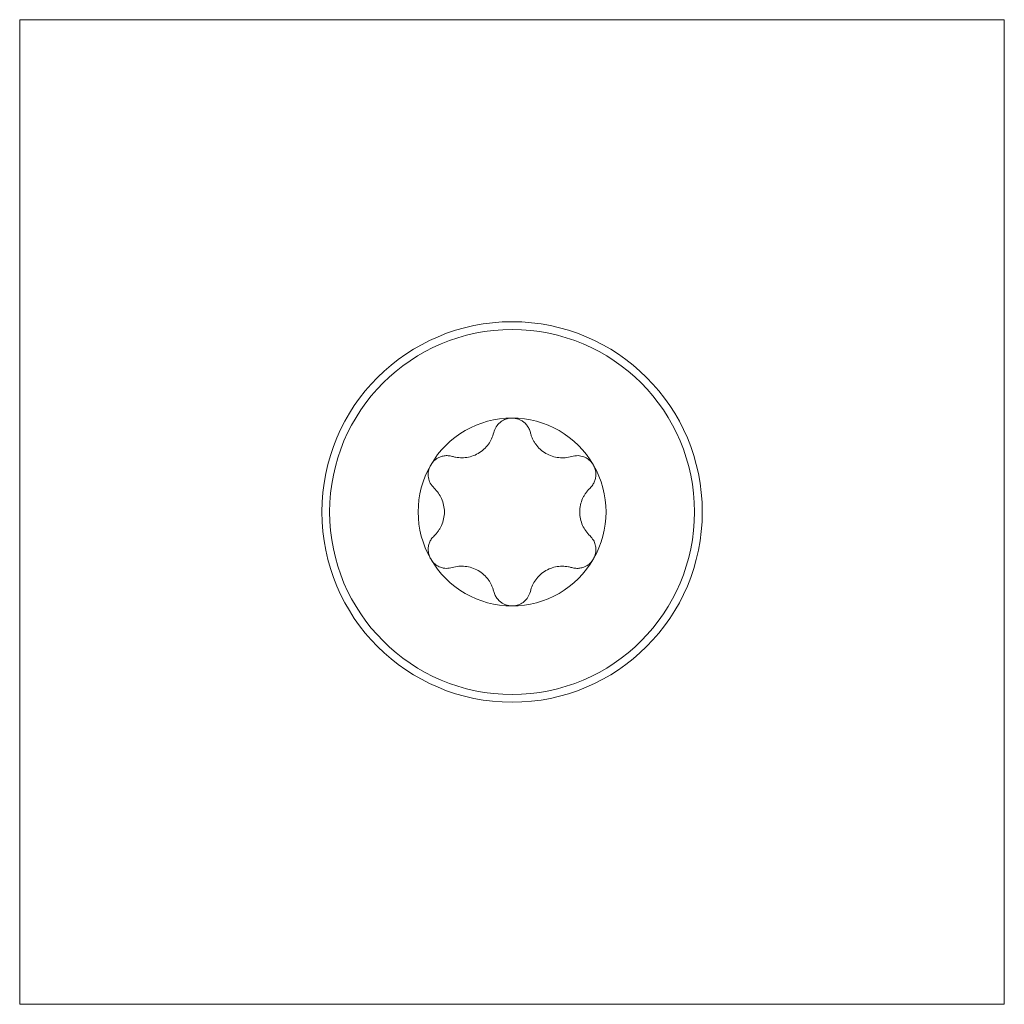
# Model space of a CAD drawing. Header units: millimetres. Extents: x 35 to 1401, y 51 to 818.
# Tile 22 of 22: x 1380 to 1401, y 509 to 529. Entities that reach past the tile are written whole.
import ezdxf

# ---------------------------------------------------------------- set-up
doc = ezdxf.new("R2010")
doc.units = ezdxf.units.MM
doc.layers.add('1', color=7, linetype='Continuous', true_color=0xffffff)

msp = doc.modelspace()

# ---------------------------------------------------------------- linework, layer by layer
at = {"layer": '1', "color": 8, "linetype": 'Continuous', "lineweight": 18}
for p, q in [((1380.19, 508.776), (1380.19, 529.476)), ((1400.893, 529.476), (1380.19, 529.476)), ((1400.893, 529.476), (1400.893, 508.776)), ((1380.19, 508.776), (1400.893, 508.776))]:
    msp.add_line(p, q, dxfattribs=at)
at = {"layer": '1', "color": 155, "linetype": 'Continuous', "lineweight": 18}
for radius in [4, 3.836]:
    msp.add_circle((1390.543, 519.126), radius, dxfattribs=at)
for start, end in [(90, 150), (30, 90), (150, 210), (330, 30), (210, 270), (270, 330)]:
    msp.add_arc((1390.543, 519.126), 1.975, start, end, dxfattribs=at)
for points, knots in [([(1390.543, 521.101), (1390.525, 521.1), (1390.489, 521.098), (1390.436, 521.087), (1390.384, 521.069), (1390.335, 521.043), (1390.271, 520.997), (1390.199, 520.918), (1390.173, 520.839), (1390.158, 520.797)], [0, 0, 0, 0, 0.096922, 0.195101, 0.294912, 0.39671, 0.500831, 0.734802, 1, 1, 1, 1]), ([(1390.927, 520.797), (1390.923, 520.811), (1390.915, 520.84), (1390.898, 520.881), (1390.876, 520.919), (1390.852, 520.953), (1390.825, 520.983), (1390.788, 521.017), (1390.739, 521.05), (1390.677, 521.079), (1390.61, 521.097), (1390.565, 521.099), (1390.543, 521.101)], [0, 0, 0, 0, 0.092075, 0.180545, 0.26547, 0.346919, 0.42497, 0.499712, 0.62934, 0.755475, 0.878789, 1, 1, 1, 1]), ([(1389.288, 520.294), (1389.31, 520.288), (1389.354, 520.276), (1389.422, 520.267), (1389.489, 520.264), (1389.58, 520.269), (1389.697, 520.293), (1389.833, 520.352), (1389.953, 520.441), (1390.049, 520.547), (1390.12, 520.667), (1390.145, 520.752), (1390.158, 520.797)], [0, 0, 0, 0, 0.066478, 0.129788, 0.190688, 0.25002, 0.374813, 0.499064, 0.623797, 0.749207, 0.869753, 1, 1, 1, 1]), ([(1390.927, 520.797), (1390.933, 520.774), (1390.945, 520.73), (1390.971, 520.666), (1391.002, 520.607), (1391.052, 520.531), (1391.131, 520.442), (1391.25, 520.353), (1391.387, 520.293), (1391.527, 520.264), (1391.667, 520.262), (1391.753, 520.283), (1391.798, 520.294)], [0, 0, 0, 0, 0.066479, 0.129789, 0.190689, 0.250022, 0.374814, 0.499065, 0.623798, 0.749207, 0.869753, 1, 1, 1, 1]), ([(1389.288, 520.294), (1389.273, 520.298), (1389.244, 520.305), (1389.2, 520.31), (1389.157, 520.311), (1389.115, 520.307), (1389.075, 520.299), (1389.028, 520.284), (1388.974, 520.258), (1388.918, 520.218), (1388.869, 520.17), (1388.845, 520.132), (1388.832, 520.113)], [0, 0, 0, 0, 0.092077, 0.180547, 0.265473, 0.346923, 0.424976, 0.499719, 0.629345, 0.755478, 0.87879, 1, 1, 1, 1]), ([(1392.253, 520.113), (1392.244, 520.128), (1392.224, 520.159), (1392.188, 520.199), (1392.146, 520.235), (1392.099, 520.264), (1392.028, 520.296), (1391.923, 520.319), (1391.841, 520.303), (1391.798, 520.294)], [0, 0, 0, 0, 0.096896, 0.195048, 0.294831, 0.396599, 0.500688, 0.734723, 1, 1, 1, 1]), ([(1388.832, 520.113), (1388.824, 520.097), (1388.807, 520.065), (1388.791, 520.013), (1388.781, 519.96), (1388.778, 519.904), (1388.786, 519.826), (1388.819, 519.724), (1388.874, 519.662), (1388.903, 519.628)], [0, 0, 0, 0, 0.096926, 0.195109, 0.294924, 0.396726, 0.500852, 0.734813, 1, 1, 1, 1]), ([(1392.182, 519.628), (1392.193, 519.639), (1392.214, 519.66), (1392.24, 519.696), (1392.262, 519.733), (1392.28, 519.771), (1392.292, 519.81), (1392.301, 519.847), (1392.305, 519.882), (1392.307, 519.939), (1392.298, 520.019), (1392.268, 520.082), (1392.253, 520.113)], [0, 0, 0, 0, 0.092159, 0.180708, 0.265709, 0.34723, 0.42535, 0.500157, 0.562739, 0.624486, 0.815014, 1, 1, 1, 1]), ([(1388.903, 518.623), (1388.92, 518.639), (1388.952, 518.672), (1388.994, 518.726), (1389.03, 518.782), (1389.071, 518.864), (1389.109, 518.977), (1389.126, 519.124), (1389.109, 519.273), (1389.065, 519.408), (1388.996, 519.53), (1388.935, 519.595), (1388.903, 519.628)], [0, 0, 0, 0, 0.066466, 0.129767, 0.190658, 0.249983, 0.374774, 0.499032, 0.623773, 0.749191, 0.869744, 1, 1, 1, 1]), ([(1392.182, 519.628), (1392.166, 519.612), (1392.133, 519.579), (1392.091, 519.525), (1392.055, 519.469), (1392.014, 519.388), (1391.977, 519.275), (1391.965, 519.176), (1391.965, 519.077), (1391.977, 518.977), (1392.021, 518.842), (1392.089, 518.72), (1392.15, 518.656), (1392.182, 518.623)], [0, 0, 0, 0, 0.066466, 0.129765, 0.190656, 0.249981, 0.374771, 0.499028, 0.500163, 0.624646, 0.749772, 0.870056, 1, 1, 1, 1]), ([(1388.903, 518.623), (1388.893, 518.612), (1388.872, 518.591), (1388.845, 518.555), (1388.823, 518.518), (1388.806, 518.48), (1388.793, 518.441), (1388.781, 518.385), (1388.777, 518.311), (1388.792, 518.22), (1388.819, 518.165), (1388.832, 518.138)], [0, 0, 0, 0, 0.092157, 0.180704, 0.265703, 0.347222, 0.42534, 0.500146, 0.672027, 0.838095, 1, 1, 1, 1]), ([(1392.253, 518.138), (1392.261, 518.153), (1392.277, 518.183), (1392.293, 518.232), (1392.304, 518.284), (1392.308, 518.352), (1392.297, 518.439), (1392.256, 518.541), (1392.208, 518.595), (1392.182, 518.623)], [0, 0, 0, 0, 0.092048, 0.185304, 0.280092, 0.376718, 0.564791, 0.772096, 1, 1, 1, 1]), ([(1388.832, 518.138), (1388.842, 518.123), (1388.861, 518.092), (1388.898, 518.052), (1388.939, 518.017), (1388.986, 517.987), (1389.058, 517.955), (1389.163, 517.932), (1389.244, 517.948), (1389.288, 517.957)], [0, 0, 0, 0, 0.096896, 0.195048, 0.294831, 0.396599, 0.500688, 0.734723, 1, 1, 1, 1]), ([(1390.158, 517.454), (1390.152, 517.477), (1390.141, 517.521), (1390.115, 517.585), (1390.084, 517.644), (1390.034, 517.72), (1389.955, 517.809), (1389.835, 517.898), (1389.699, 517.958), (1389.559, 517.987), (1389.419, 517.989), (1389.333, 517.968), (1389.288, 517.957)], [0, 0, 0, 0, 0.066479, 0.129789, 0.190689, 0.250022, 0.374814, 0.499065, 0.623798, 0.749207, 0.869753, 1, 1, 1, 1]), ([(1391.798, 517.957), (1391.775, 517.963), (1391.731, 517.975), (1391.663, 517.984), (1391.596, 517.987), (1391.505, 517.982), (1391.389, 517.958), (1391.252, 517.899), (1391.132, 517.81), (1391.037, 517.704), (1390.965, 517.584), (1390.94, 517.499), (1390.927, 517.454)], [0, 0, 0, 0, 0.066478, 0.129788, 0.190688, 0.25002, 0.374813, 0.499064, 0.623797, 0.749207, 0.869753, 1, 1, 1, 1]), ([(1391.798, 517.957), (1391.813, 517.953), (1391.841, 517.946), (1391.886, 517.941), (1391.929, 517.94), (1391.97, 517.944), (1392.01, 517.953), (1392.058, 517.967), (1392.111, 517.993), (1392.168, 518.033), (1392.216, 518.081), (1392.241, 518.119), (1392.253, 518.138)], [0, 0, 0, 0, 0.092077, 0.180547, 0.265473, 0.346923, 0.424976, 0.499719, 0.629345, 0.755478, 0.87879, 1, 1, 1, 1]), ([(1390.158, 517.454), (1390.162, 517.44), (1390.17, 517.411), (1390.188, 517.37), (1390.209, 517.333), (1390.234, 517.298), (1390.261, 517.268), (1390.297, 517.234), (1390.346, 517.201), (1390.409, 517.172), (1390.475, 517.154), (1390.52, 517.152), (1390.543, 517.151)], [0, 0, 0, 0, 0.092075, 0.180545, 0.26547, 0.346919, 0.42497, 0.499712, 0.62934, 0.755475, 0.878789, 1, 1, 1, 1]), ([(1390.543, 517.151), (1390.561, 517.151), (1390.597, 517.153), (1390.65, 517.164), (1390.702, 517.182), (1390.751, 517.208), (1390.814, 517.254), (1390.886, 517.334), (1390.913, 517.412), (1390.927, 517.454)], [0, 0, 0, 0, 0.096922, 0.195101, 0.294912, 0.39671, 0.500831, 0.734802, 1, 1, 1, 1])]:
    msp.add_open_spline(points, degree=3, knots=knots, dxfattribs=at)

doc.saveas('drawing.dxf')
